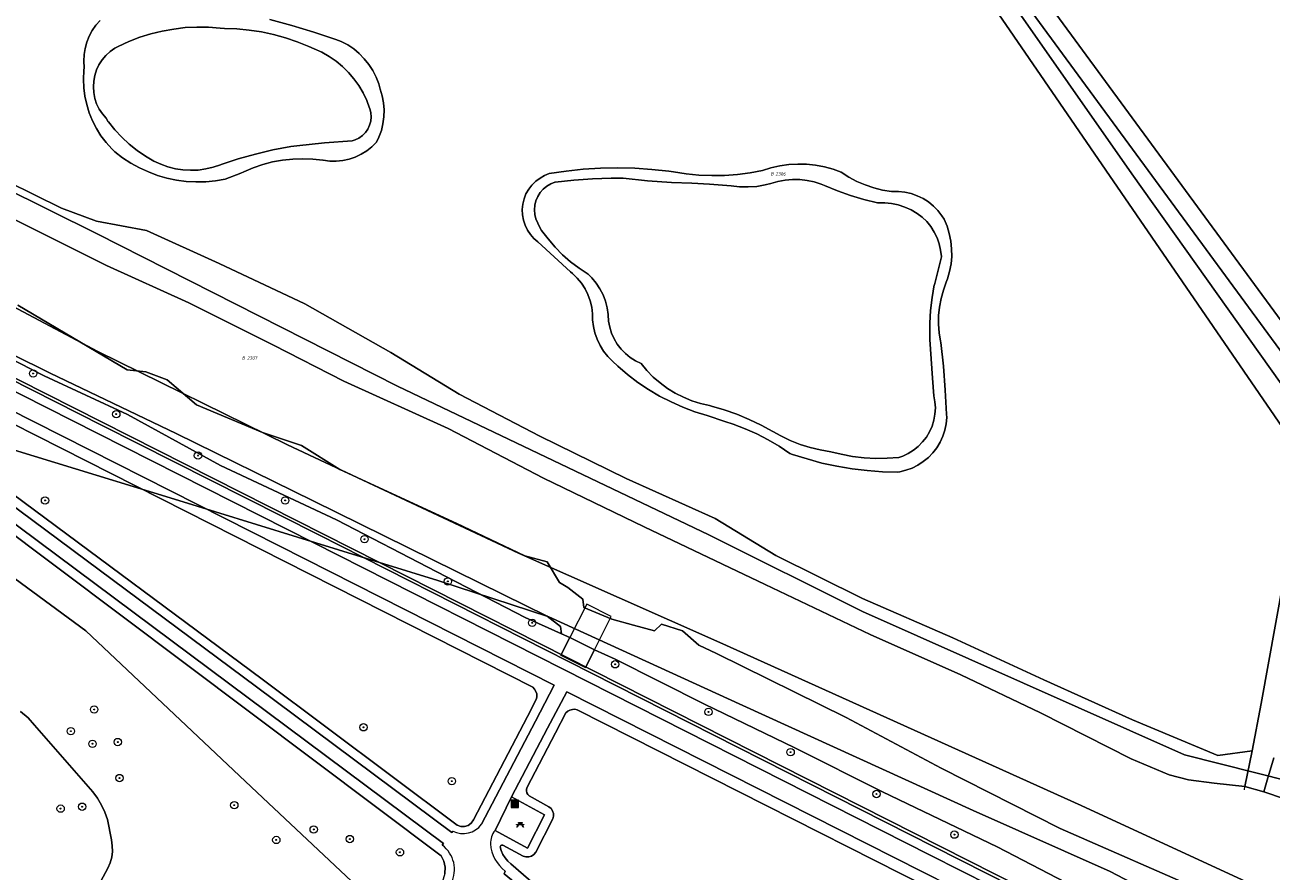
# Model space of a CAD drawing. Header units: metres. Extents: x 207466 to 209466, y 475780 to 477780.
# Tile 81 of 189: x 208631 to 208766, y 476292 to 476384. Entities that reach past the tile are written whole.
import ezdxf
from ezdxf.enums import TextEntityAlignment as Align

# ---------------------------------------------------------------- set-up
doc = ezdxf.new("R2010")
doc.units = ezdxf.units.M
doc.linetypes.add('IE-TERREINAFSCHEIDING-KUNSTMATIG', pattern=[0])
doc.layers.get('0').update_dxf_attribs({"color": 253, "linetype": 'CONTINUOUS'})
for name, color, linetype, lineweight, true_color in [('B-OG-WA-SLOOT_WATER-A', 7, 'CONTINUOUS', 0, 0x478c9a), ('B-RO-GR-BEPLANTING_CULTUUR_BOSPLANTSOEN-GV', 7, 'CONTINUOUS', 0, 0x6d8a47), ('B-RO-GR-BOOM-S', 7, 'CONTINUOUS', 0, 0x6d8a47), ('B-RO-GR-GRAS-GV', 7, 'CONTINUOUS', 0, 0x6d8a47), ('B-RO-OG-WATER_SLOOT-GV', 7, 'CONTINUOUS', 0, 0x478c9a)]:
    doc.layers.add(name, color=color, linetype=linetype, lineweight=lineweight, true_color=true_color)
for name, color, linetype, lineweight in [('B-RO-IE-MEUBILAIR_WEGMEUBILAIR-S', 253, 'CONTINUOUS', 0), ('B-RO-IE-TERREINAFSCHEIDING_KUNSTMATIG_HEKWERK-G', 253, 'IE-TERREINAFSCHEIDING-KUNSTMATIG', 0), ('B-RO-KW-KUNSTWERK_STEIGER-GV', 253, 'CONTINUOUS', 0), ('B-RO-VH-VERHARDING_BETON-GV', 253, 'CONTINUOUS', 0), ('B-RO-VH-VERHARDING_TEGEL-GV', 253, 'CONTINUOUS', 0), ('B-WE-KG-GRENS_PERCEEL-GV', 150, 'CONTINUOUS', 18), ('B-WE-KG-GRENS_PERCEEL-S', 150, 'CONTINUOUS', 25)]:
    doc.layers.add(name, color=color, linetype=linetype, lineweight=lineweight)
doc.styles.add('NLCS-ISO', font='NLCS-ISO.ttf')

# ---------------------------------------------------------------- blocks, each defined once
blk = doc.blocks.new('SIE-WEG_AFVALBAK-SO1')
at = {"linetype": 'Continuous'}
blk.add_hatch(color=0, dxfattribs=at).paths.add_polyline_path([(-1.5, -1.5), (1.5, -1.5), (1.5, 1.5), (-1.5, 1.5)])
at = {"color": 0, "linetype": 'ByBlock', "lineweight": -2, "flags": 128}
for points in [[(-2, -2), (2, -2), (2, 2), (-2, 2), (-2, -2)], [(-1.5, -1.5), (1.5, -1.5), (1.5, 1.5), (-1.5, 1.5), (-1.5, -1.5)]]:
    blk.add_lwpolyline(points, dxfattribs=at)
blk = doc.blocks.new('SIE-WEG_PICKNICKTAFEL-SO1')
at = {"color": 0, "linetype": 'ByBlock', "lineweight": -2, "extrusion": (0, 0, -1), "flags": 128}
blk.add_lwpolyline([(0.8892, -0.2), (1.6392, -1.4), (1.875, -1.4), (1.125, -0.2), (2, -0.2), (2, 0), (1, 0), (0.5, 0.8), (1, 0.8), (1, 1), (-1, 1), (-1, 0.8), (-0.5, 0.8), (-1, 0), (-2, 0), (-2, -0.2), (-1.125, -0.2), (-1.875, -1.4), (-1.6392, -1.4), (-0.8892, -0.2), (0.8892, -0.2)], dxfattribs=at)
at = {"color": 0, "linetype": 'ByBlock', "lineweight": -2, "flags": 128}
blk.add_lwpolyline([(-0.7642, 0), (0.7642, 0), (0.2642, 0.8), (-0.2642, 0.8), (-0.7642, 0)], dxfattribs=at)
blk = doc.blocks.new('SGR-BOOM_01-SO1')
at = {"linetype": 'Continuous'}
h = blk.add_hatch(color=0, dxfattribs=at)
edge = h.paths.add_edge_path()
edge.add_arc((0, 0), 0.25, 0, 360)
at = {"color": 0, "linetype": 'ByBlock', "lineweight": -2}
for radius in [2, 0.25]:
    blk.add_circle((0, 0), radius, dxfattribs=at)
blk = doc.blocks.new('SKG-PERCEELNUMMER-SO')
at = {"style": 'NLCS-ISO', "oblique": 10, "flags": 1}
blk.add_attdef('GEMEENTECODE', text='', height=1.8, dxfattribs=at).set_placement((0, 2.55), align=Align.MIDDLE_CENTER)
at = {"style": 'NLCS-ISO', "oblique": 10}
blk.add_attdef('SECTIE', text='', height=1.8, dxfattribs=at).set_placement((-0.5, 0), align=Align.MIDDLE_RIGHT)
blk.add_attdef('PERCEELNUMMER', text='', height=1.8, dxfattribs=at).set_placement((0.5, 0), align=Align.MIDDLE_LEFT)

msp = doc.modelspace()

# ---------------------------------------------------------------- linework, layer by layer
at = {"layer": 'B-OG-WA-SLOOT_WATER-A', "flags": 128}
for points in [[(208667.59, 476376.96), (208667.13, 476377.74), (208666.6, 476378.48), (208666.01, 476379.18), (208665.35, 476379.82), (208664.65, 476380.4), (208663.9, 476380.91), (208663.1, 476381.36), (208662.27, 476381.74), (208661.7, 476382), (208660.45, 476382.51), (208659.18, 476382.94), (208657.88, 476383.3), (208656.56, 476383.58), (208655.22, 476383.78), (208653.88, 476383.9), (208652.53, 476383.94), (208652.08, 476383.99), (208650.82, 476384.09), (208649.55, 476384.1), (208648.29, 476384.04), (208647.03, 476383.89), (208645.78, 476383.67), (208644.55, 476383.36), (208643.34, 476382.99), (208642.15, 476382.53), (208641, 476382), (208640.63, 476381.8), (208640.12, 476381.43), (208639.66, 476381.01), (208639.26, 476380.53), (208638.92, 476380), (208638.66, 476379.44), (208638.46, 476378.84), (208638.35, 476378.23), (208638.31, 476377.6), (208638.35, 476376.98), (208638.47, 476376.36), (208638.67, 476375.77), (208638.95, 476375.2), (208639.29, 476374.68), (208639.69, 476374.2), (208639.93, 476373.82), (208639.95, 476373.8), (208640.64, 476372.94), (208641.4, 476372.14), (208642.21, 476371.4), (208643.07, 476370.71), (208643.98, 476370.09), (208644.16, 476369.97), (208644.88, 476369.55), (208645.63, 476369.2), (208646.41, 476368.92), (208647.21, 476368.72), (208648.03, 476368.59), (208648.86, 476368.55), (208649.69, 476368.58), (208650.51, 476368.7), (208651.31, 476368.89), (208652.1, 476369.16), (208652.17, 476369.19), (208654.03, 476369.79), (208655.91, 476370.32), (208657.81, 476370.77), (208659.73, 476371.15), (208660.38, 476371.22), (208663.39, 476371.53), (208666.41, 476371.76), (208666.72, 476371.85), (208667.13, 476372.05), (208667.51, 476372.32), (208667.84, 476372.64), (208668.1, 476373.02), (208668.3, 476373.44), (208668.42, 476373.88), (208668.46, 476374.34), (208668.42, 476374.8), (208668.31, 476375.25), (208668.3, 476375.28), (208667.98, 476376.13), (208667.59, 476376.96)], [(208774.54, 476297.95), (208765.36, 476301.08), (208763.29, 476301.65), (208759.95, 476302.02), (208757.17, 476302.39), (208755.07, 476302.92), (208750.95, 476304.66), (208741.11, 476309.65), (208732.45, 476313.77), (208722.63, 476318.16), (208711.23, 476323.59), (208698.08, 476329.86), (208687.18, 476335.12), (208676.82, 476340.53), (208665.51, 476345.67), (208657.87, 476349.56), (208648.68, 476354.16), (208639.73, 476358.23), (208629.25, 476363.48), (208614.38, 476370.88), (208601.55, 476377.54), (208595.89, 476380.89)], [(208729.59, 476356.11), (208729.6, 476356.13), (208730.35, 476359.17), (208730.35, 476359.19), (208730.27, 476359.88), (208730.12, 476360.56), (208729.89, 476361.22), (208729.59, 476361.85), (208729.21, 476362.44), (208728.78, 476362.98), (208728.28, 476363.47), (208727.73, 476363.87), (208727.08, 476364.25), (208726.4, 476364.56), (208725.68, 476364.79), (208724.95, 476364.95), (208724.2, 476365.03), (208723.45, 476365.02), (208723.41, 476365.03), (208721.94, 476365.39), (208720.49, 476365.82), (208719.07, 476366.32), (208717.68, 476366.9), (208717.31, 476367.05), (208716.55, 476367.3), (208715.77, 476367.46), (208714.98, 476367.55), (208714.19, 476367.56), (208713.4, 476367.48), (208712.62, 476367.33), (208711.86, 476367.1), (208711.23, 476366.96), (208710.31, 476366.81), (208709.39, 476366.74), (208708.46, 476366.76), (208707.54, 476366.85), (208707.08, 476366.9), (208705.17, 476367.06), (208703.26, 476367.14), (208701.08, 476367.24), (208698.44, 476367.42), (208695.81, 476367.69), (208694.53, 476367.69), (208692.5, 476367.63), (208690.48, 476367.49), (208688.45, 476367.27), (208688.41, 476367.26), (208687.95, 476367.08), (208687.52, 476366.82), (208687.13, 476366.5), (208686.8, 476366.13), (208686.54, 476365.7), (208686.34, 476365.24), (208686.23, 476364.76), (208686.19, 476364.26), (208686.23, 476363.76), (208686.35, 476363.28), (208686.54, 476362.82), (208686.81, 476362.27), (208686.97, 476362.03), (208687.66, 476361.1), (208688.42, 476360.22), (208689.24, 476359.39), (208690.11, 476358.62), (208691.03, 476357.91), (208692, 476357.27), (208692.4, 476356.87), (208692.87, 476356.3), (208693.28, 476355.68), (208693.63, 476355.02), (208693.89, 476354.33), (208694.09, 476353.61), (208694.2, 476352.88), (208694.2, 476352.86), (208694.24, 476352.18), (208694.36, 476351.52), (208694.56, 476350.87), (208694.83, 476350.25), (208695.18, 476349.67), (208695.59, 476349.13), (208696.06, 476348.65), (208696.58, 476348.22), (208697.15, 476347.86), (208697.76, 476347.57), (208698.39, 476346.82), (208699.08, 476346.11), (208699.83, 476345.46), (208700.63, 476344.88), (208701.47, 476344.36), (208702.36, 476343.91), (208703.27, 476343.53), (208704.21, 476343.23), (208705.18, 476343), (208705.39, 476342.95), (208706.78, 476342.55), (208708.15, 476342.07), (208709.49, 476341.51), (208710.8, 476340.89), (208712.07, 476340.19), (208712.92, 476339.71), (208713.95, 476339.22), (208715.01, 476338.8), (208716.1, 476338.46), (208717.21, 476338.19), (208718.34, 476338), (208719.48, 476337.72), (208720.72, 476337.49), (208721.97, 476337.34), (208723.23, 476337.27), (208724.48, 476337.29), (208725.74, 476337.38), (208726.16, 476337.52), (208726.76, 476337.81), (208727.33, 476338.16), (208727.85, 476338.58), (208728.32, 476339.06), (208728.73, 476339.59), (208729.08, 476340.17), (208729.35, 476340.78), (208729.54, 476341.42), (208729.66, 476342.08), (208729.7, 476342.75), (208729.66, 476343.42), (208729.54, 476344.08), (208729.39, 476345.97), (208729.11, 476350.19), (208729.1, 476350.56), (208729.1, 476351.95), (208729.18, 476353.34), (208729.35, 476354.73), (208729.59, 476356.11)], [(208630.11, 476353.9), (208641.98, 476346.88), (208644.02, 476346.68), (208646.31, 476345.79), (208649.49, 476343.09), (208656.67, 476340.09), (208660.89, 476338.69), (208665.05, 476336.07), (208677.78, 476330.19), (208685.15, 476326.69), (208687.55, 476326.05), (208688.89, 476323.8), (208689.82, 476323.24), (208691.44, 476321.98), (208691.54, 476321.08), (208694.57, 476319.81), (208696.94, 476319.18), (208699.22, 476318.55), (208699.96, 476319.28), (208702.27, 476318.55), (208704.02, 476317.01), (208705.93, 476316.09), (208720.02, 476309.16), (208730.34, 476303.64), (208743.26, 476297.09), (208759.29, 476290.08)]]:
    msp.add_lwpolyline(points, dxfattribs=at)
at = {"layer": 'B-RO-GR-BEPLANTING_CULTUUR_BOSPLANTSOEN-GV', "flags": 128}
msp.add_lwpolyline([(208636.41, 476286.34), (208639.87, 476292.78), (208640.13, 476293.36), (208640.3, 476293.97), (208640.38, 476294.59), (208640.37, 476295.22), (208640.28, 476295.85), (208639.83, 476298.07), (208639.54, 476298.87), (208639.18, 476299.64), (208638.75, 476300.37), (208638.26, 476301.06), (208631.93, 476308.32), (208631.24, 476309.12), (208630.41, 476309.78)], dxfattribs=at)
at = {"layer": 'B-RO-GR-GRAS-GV', "flags": 128}
for points in [[(208790.9, 476319.97), (208732, 476400.28), (208669.39, 476406.06), (208676.25, 476453.06), (208674.27, 476453.35), (208667.39, 476406.24), (208567.39, 476415.47), (208562.67, 476414.97), (208556.1, 476414.97), (208502.52, 476455.13), (208491.62, 476470.19), (208490, 476469.01), (208501.07, 476453.71), (208555.43, 476412.97), (208561.68, 476412.97), (208559.02, 476407.59)], [(208559.02, 476407.59), (208559.78, 476407.19), (208561.58, 476406.27), (208562.57, 476405.75), (208566.44, 476413.55), (208730.92, 476398.38), (208789.76, 476318.15)], [(208669.39, 476406.06), (208732, 476400.28), (208790.9, 476319.97)], [(208789.76, 476318.15), (208730.92, 476398.38)], [(208626.02, 476368.79), (208634.86, 476364.44), (208638.66, 476363.02), (208644.09, 476362.01), (208651.98, 476358.44), (208661.26, 476354.04), (208670.61, 476348.76), (208678, 476344.26), (208686.77, 476339.69), (208696.16, 476335.09), (208705.82, 476330.76), (208712.38, 476326.74), (208721.8, 476322.08), (208731.6, 476317.79), (208741.46, 476313.25), (208751.09, 476308.88), (208760.37, 476305.03), (208764.07, 476305.53), (208765.08, 476310.66), (208769.83, 476337.06), (208734.9, 476387.99)], [(208737.2, 476387.95), (208751.01, 476368.15), (208770.69, 476340.48)], [(208664.7, 476330.6), (208652.12, 476336.5), (208642.01, 476342.03), (208632.96, 476346.22), (208623.55, 476351.04), (208614.27, 476355.53), (208604.84, 476359.98), (208595.71, 476364.62), (208586.09, 476369.53), (208576.34, 476374.36), (208576.25, 476374.4), (208575.74, 476373.33), (208572.95, 476374.65), (208573.46, 476375.71), (208568.03, 476378.27), (208558.24, 476382.89), (208551.45, 476386.41)], [(208639.26, 476340.86), (208608.85, 476356.26), (208576.66, 476372.54), (208552.11, 476385), (208551.04, 476385.55), (208550.82, 476385.08), (208550.77, 476384.57), (208551.66, 476384.11), (208576.21, 476371.65), (208608.39, 476355.37), (208638.8, 476339.97), (208662.25, 476328.11), (208691.93, 476313.05), (208729.13, 476294.21), (208748.9, 476284.2), (208763.09, 476276.98), (208770.24, 476273.34)], [(208552.11, 476385), (208576.66, 476372.54), (208608.85, 476356.26), (208639.26, 476340.86), (208662.7, 476329.01), (208692.38, 476313.94), (208729.59, 476295.1), (208749.35, 476285.09), (208768.18, 476275.51)], [(208650.52, 476367.31), (208649.45, 476367.29), (208648.39, 476367.35), (208647.34, 476367.49), (208646.3, 476367.71), (208645.27, 476368), (208644.28, 476368.38), (208643.31, 476368.82), (208642.38, 476369.34), (208641.49, 476369.92), (208640.65, 476370.57), (208640.31, 476370.87), (208639.69, 476371.56), (208639.13, 476372.31), (208638.64, 476373.1), (208638.22, 476373.93), (208637.87, 476374.79), (208637.6, 476375.68), (208637.4, 476376.59), (208637.29, 476377.52), (208637.25, 476378.45), (208637.29, 476379.38), (208637.33, 476379.71), (208637.28, 476380.41), (208637.3, 476381.11), (208637.41, 476381.79), (208637.6, 476382.47), (208637.86, 476383.11), (208638.19, 476383.73), (208638.59, 476384.3), (208639.06, 476384.82)], [(208657.47, 476384.93), (208659.87, 476384.28), (208662.26, 476383.56), (208664.62, 476382.76), (208665.22, 476382.54), (208665.92, 476382.17), (208666.57, 476381.72), (208667.17, 476381.22), (208667.72, 476380.66), (208668.21, 476380.04), (208668.64, 476379.37), (208669, 476378.67), (208669.28, 476377.93), (208669.45, 476377.35), (208669.67, 476376.63), (208669.8, 476375.88), (208669.86, 476375.12), (208669.84, 476374.36), (208669.74, 476373.61), (208669.57, 476372.87), (208669.31, 476372.16), (208669.05, 476371.6), (208668.55, 476371.1), (208667.99, 476370.67), (208667.39, 476370.3), (208666.74, 476369.99), (208666.07, 476369.77), (208665.38, 476369.62), (208664.68, 476369.55), (208663.97, 476369.56), (208663.27, 476369.65), (208663.23, 476369.65), (208662.14, 476369.77), (208661.04, 476369.81), (208659.95, 476369.77), (208658.85, 476369.65), (208657.77, 476369.46), (208656.71, 476369.18), (208655.67, 476368.83), (208654.66, 476368.4), (208654.31, 476368.23), (208652.62, 476367.59), (208651.57, 476367.41), (208650.52, 476367.31)], [(208693.31, 476349.54), (208692.99, 476350.2), (208692.75, 476350.89), (208692.59, 476351.6), (208692.5, 476352.33), (208692.49, 476352.98), (208692.41, 476353.69), (208692.24, 476354.39), (208691.99, 476355.06), (208691.68, 476355.7), (208691.29, 476356.29), (208690.84, 476356.85), (208690.33, 476357.35), (208690.11, 476357.53), (208686.57, 476360.77), (208686.13, 476361.14), (208685.75, 476361.58), (208685.42, 476362.06), (208685.17, 476362.59), (208684.99, 476363.14), (208684.89, 476363.71), (208684.87, 476364.29), (208684.92, 476364.87), (208685.06, 476365.44), (208685.27, 476365.98), (208685.56, 476366.49), (208685.91, 476366.95), (208686.32, 476367.36), (208686.79, 476367.71), (208687.29, 476367.99), (208687.79, 476368.19), (208689.63, 476368.47), (208691.48, 476368.66), (208693.34, 476368.78), (208695.21, 476368.81), (208697.07, 476368.77), (208698.93, 476368.64), (208700.78, 476368.44), (208701.27, 476368.37), (208702.65, 476368.16), (208704.04, 476368.03), (208705.43, 476367.97), (208706.83, 476368), (208708.23, 476368.1), (208709.61, 476368.29), (208710.93, 476368.54), (208711.86, 476368.83), (208712.81, 476369.04), (208713.78, 476369.18), (208714.76, 476369.23), (208715.73, 476369.21), (208716.7, 476369.1), (208717.66, 476368.92), (208718.61, 476368.66), (208719.46, 476368.34), (208720.3, 476367.81), (208721.17, 476367.35), (208722.08, 476366.96), (208723.01, 476366.65), (208723.97, 476366.41), (208724.95, 476366.25), (208725, 476366.25), (208725.7, 476366.25), (208726.4, 476366.17), (208727.08, 476366.02), (208727.74, 476365.79), (208728.36, 476365.48), (208728.95, 476365.11), (208729.49, 476364.67), (208729.98, 476364.17), (208730.41, 476363.62), (208730.65, 476363.24), (208730.97, 476362.47), (208731.21, 476361.68), (208731.38, 476360.86), (208731.47, 476360.04), (208731.48, 476359.21), (208731.4, 476358.38), (208731.25, 476357.56), (208731.02, 476356.76), (208730.89, 476356.4), (208730.57, 476355.53), (208730.32, 476354.63), (208730.15, 476353.71), (208730.06, 476352.78), (208730.05, 476351.85), (208730.11, 476350.92), (208730.26, 476349.99), (208730.28, 476349.87), (208730.57, 476347.28), (208730.78, 476344.69), (208730.92, 476342.09), (208730.93, 476341.73), (208730.87, 476341.03), (208730.73, 476340.34), (208730.51, 476339.67), (208730.22, 476339.03), (208729.86, 476338.43), (208729.43, 476337.87), (208728.94, 476337.36), (208728.39, 476336.92), (208727.8, 476336.54), (208727.17, 476336.22), (208726.51, 476335.99), (208725.83, 476335.82), (208725.63, 476335.79), (208723.97, 476335.83), (208722.31, 476335.95), (208720.66, 476336.14), (208719.02, 476336.42), (208717.39, 476336.77), (208715.79, 476337.21), (208714.2, 476337.71), (208713.92, 476337.82), (208712.76, 476338.59), (208711.56, 476339.3), (208710.33, 476339.93), (208709.05, 476340.5), (208707.75, 476340.99), (208706.86, 476341.28), (208704.92, 476341.92), (208703.59, 476342.34), (208702.28, 476342.83), (208701.01, 476343.4), (208699.76, 476344.04), (208698.56, 476344.76), (208697.4, 476345.53), (208696.29, 476346.38), (208695.22, 476347.29), (208694.65, 476347.82), (208694.14, 476348.34), (208693.69, 476348.92), (208693.31, 476349.54)], [(208594.17, 476358.97), (208632.16, 476339.72), (208686.03, 476312.42), (208686.21, 476312.21), (208686.35, 476311.97), (208686.43, 476311.71), (208686.45, 476311.43), (208686.41, 476311.16), (208685.42, 476309.25), (208679.56, 476298.02), (208679.33, 476297.68), (208679, 476297.43), (208678.61, 476297.3), (208678.2, 476297.32), (208677.81, 476297.47), (208656.62, 476313.29), (208629.53, 476333.44)], [(208632.16, 476339.72), (208594.17, 476358.97)], [(208623.55, 476351.04), (208632.96, 476346.22), (208642.01, 476342.03), (208652.12, 476336.5), (208664.7, 476330.6), (208675.59, 476324.97), (208685.19, 476320.01), (208689.12, 476318.24), (208689, 476319.01), (208687.55, 476320.14), (208682.79, 476322.49), (208662.17, 476332.68), (208647.31, 476339.98), (208633.61, 476346.53), (208617.09, 476354.71)], [(208680.45, 476297.56), (208686.29, 476308.75), (208688.32, 476312.64), (208661.35, 476326.33), (208637.9, 476338.19), (208611.2, 476351.71)], [(208629.53, 476333.44), (208656.62, 476313.29), (208677.81, 476297.47), (208678.2, 476297.32), (208678.61, 476297.3), (208679, 476297.43), (208679.33, 476297.68), (208679.56, 476298.02), (208685.42, 476309.25), (208686.41, 476311.16), (208686.45, 476311.43), (208686.43, 476311.71), (208686.35, 476311.97), (208686.21, 476312.21), (208686.03, 476312.42), (208632.16, 476339.72)], [(208768.18, 476275.51), (208749.35, 476285.09), (208729.59, 476295.1), (208692.38, 476313.94), (208662.7, 476329.01), (208639.26, 476340.86)], [(208628.93, 476332.64), (208656.02, 476312.49), (208677.22, 476296.67), (208677.33, 476296.82)], [(208676.46, 476292.22), (208676.49, 476292.88), (208676.35, 476293.53), (208676.05, 476294.12), (208627.44, 476330.64)], [(208627.44, 476330.64), (208676.05, 476294.12), (208676.35, 476293.53), (208676.49, 476292.88), (208676.46, 476292.22), (208676.27, 476291.59), (208675.19, 476288.89), (208674.61, 476287.04), (208674.15, 476285.16), (208673.8, 476283.26), (208673.57, 476281.34), (208673.46, 476279.41), (208672.23, 476246.4), (208672.92, 476246.37), (208673.75, 476266.78), (208674.46, 476279.38), (208674.46, 476279.41), (208674.46, 476279.43)], [(208676.18, 476295.28), (208676.33, 476295.47), (208655.12, 476311.29), (208628.04, 476331.44)], [(208774.52, 476275.88), (208763.96, 476281.49), (208757.17, 476285.21), (208746.66, 476289.78), (208736.41, 476295.1), (208723.98, 476301.07), (208714.44, 476305.86), (208704.65, 476310.61), (208694.95, 476315.49), (208692.72, 476316.49), (208691.74, 476314.58), (208689.06, 476315.92), (208690.04, 476317.83), (208689.12, 476318.24), (208685.19, 476320.01), (208675.59, 476324.97), (208664.7, 476330.6)], [(208689.69, 476311.94), (208687.61, 476307.99), (208683.71, 476300.54), (208687.27, 476298.59), (208685.43, 476294.96), (208681.91, 476296.89)], [(208800.62, 476255.72), (208796.44, 476257.84), (208769.33, 476271.56), (208752.91, 476279.92), (208748, 476282.42), (208728.23, 476292.42), (208689.69, 476311.94)], [(208691.58, 476286.35), (208683.63, 476293.26), (208683.3, 476293.56), (208683.01, 476293.9), (208682.77, 476294.28), (208682.59, 476294.69), (208682.47, 476295.12), (208682.5, 476295.18), (208682.54, 476295.24), (208682.6, 476295.28), (208682.67, 476295.29), (208682.74, 476295.29), (208684.95, 476294.09), (208685.26, 476294), (208685.57, 476294), (208685.87, 476294.09), (208686.13, 476294.27), (208686.33, 476294.51), (208688.17, 476298.13), (208688.25, 476298.42), (208688.24, 476298.72), (208688.15, 476299.01), (208687.99, 476299.27), (208687.76, 476299.46), (208685.6, 476300.65), (208685.46, 476300.8), (208685.37, 476300.98), (208685.33, 476301.17), (208685.33, 476301.38), (208685.38, 476301.57), (208688.48, 476307.49), (208689.61, 476309.64), (208689.81, 476309.82), (208690.04, 476309.95), (208690.3, 476310.03), (208690.57, 476310.04), (208690.83, 476309.98), (208746.56, 476281.75)], [(208746.56, 476281.75), (208690.83, 476309.98), (208690.57, 476310.04), (208690.3, 476310.03), (208690.04, 476309.95), (208689.81, 476309.82), (208689.61, 476309.64), (208688.48, 476307.49), (208685.38, 476301.57), (208685.33, 476301.38), (208685.33, 476301.17), (208685.37, 476300.98), (208685.46, 476300.8), (208685.6, 476300.65), (208687.76, 476299.46), (208687.99, 476299.27), (208688.15, 476299.01), (208688.24, 476298.72), (208688.25, 476298.42), (208688.17, 476298.13), (208686.33, 476294.51), (208686.13, 476294.27), (208685.87, 476294.09), (208685.57, 476294), (208685.26, 476294), (208684.95, 476294.09), (208682.74, 476295.29), (208682.67, 476295.29), (208682.6, 476295.28), (208682.54, 476295.24), (208682.5, 476295.18), (208682.47, 476295.12), (208682.59, 476294.69), (208682.77, 476294.28), (208683.01, 476293.9), (208683.3, 476293.56), (208683.63, 476293.26), (208691.58, 476286.35)], [(208630.41, 476309.78), (208631.24, 476309.12), (208631.93, 476308.32), (208638.26, 476301.06), (208638.75, 476300.37), (208639.18, 476299.64), (208639.54, 476298.87), (208639.83, 476298.07), (208640.28, 476295.85), (208640.37, 476295.22), (208640.38, 476294.59), (208640.3, 476293.97), (208640.13, 476293.36), (208639.87, 476292.78), (208636.41, 476286.34)], [(208766.44, 476304.75), (208765.73, 476302.35), (208765.36, 476301.08), (208774.54, 476297.95)], [(208683.01, 476292.47), (208682.89, 476292.17), (208690.95, 476285.58), (208706.98, 476272.33), (208725.98, 476256.86), (208729.03, 476254.73), (208731.01, 476253.63), (208734.57, 476252.21), (208739.04, 476250.88), (208753.17, 476246.82), (208770.56, 476241.81), (208794.81, 476235.01), (208796.52, 476238.98), (208801.1, 476249.46), (208802.37, 476252.35)]]:
    msp.add_lwpolyline(points, dxfattribs=at)
at = {"layer": 'B-RO-GR-GRAS-GV'}
for centre, radius, start, end in [((208678.46, 476298.97), 2.43, 242.2038, 324.4883), ((208683.69, 476295.47), 2.28, 141.4837, 181.3666), ((208674.2, 476292.63), 3.31, 333.4253, 53.2086), ((208685.63, 476295.8), 4.24, 185.1201, 231.7245)]:
    msp.add_arc(centre, radius, start, end, dxfattribs=at)
at = {"layer": 'B-RO-IE-TERREINAFSCHEIDING_KUNSTMATIG_HEKWERK-G', "flags": 128}
msp.add_lwpolyline([(208763.26, 476301.28), (208763.29, 476301.65), (208764.07, 476305.53), (208765.08, 476310.66), (208769.83, 476337.06), (208734.9, 476387.99), (208614.98, 476394.24), (208601.9, 476385.77), (208597.48, 476382.99), (208595.89, 476380.89), (208595.44, 476380.18)], dxfattribs=at)
at = {"layer": 'B-RO-KW-KUNSTWERK_STEIGER-GV', "flags": 128}
msp.add_lwpolyline([(208690.04, 476317.83), (208692.72, 476316.49), (208694.51, 476320.12), (208691.86, 476321.45), (208690.04, 476317.83)], dxfattribs=at)
at = {"layer": 'B-RO-OG-WATER_SLOOT-GV', "flags": 128}
for points in [[(208770.69, 476340.48), (208751.01, 476368.15), (208737.2, 476387.95), (208736.74, 476388.27), (208736.02, 476388.68), (208735.28, 476389.01), (208734.5, 476389.27), (208733.7, 476389.45), (208732.89, 476389.55), (208699.51, 476391.27), (208651.54, 476393.49), (208617.64, 476395.23), (208616.89, 476395.29), (208615.97, 476395.28), (208615.07, 476395.19), (208614.17, 476395.03), (208613.3, 476394.78), (208612.44, 476394.47), (208611.62, 476394.07), (208596.05, 476384.46)], [(208596.05, 476384.46), (208594.38, 476381.78), (208595.89, 476380.89), (208597.48, 476382.99), (208601.9, 476385.77), (208614.98, 476394.24), (208734.9, 476387.99), (208769.83, 476337.06), (208765.08, 476310.66), (208764.07, 476305.53), (208763.29, 476301.65), (208765.36, 476301.08), (208765.73, 476302.35), (208766.44, 476304.75)], [(208639.06, 476384.82), (208638.59, 476384.3), (208638.19, 476383.73), (208637.86, 476383.11), (208637.6, 476382.47), (208637.41, 476381.79), (208637.3, 476381.11), (208637.28, 476380.41), (208637.33, 476379.71), (208637.29, 476379.38), (208637.25, 476378.45), (208637.29, 476377.52), (208637.4, 476376.59), (208637.6, 476375.68), (208637.87, 476374.79), (208638.22, 476373.93), (208638.64, 476373.1), (208639.13, 476372.31), (208639.69, 476371.56), (208640.31, 476370.87), (208640.65, 476370.57), (208641.49, 476369.92), (208642.38, 476369.34), (208643.31, 476368.82), (208644.28, 476368.38), (208645.27, 476368), (208646.3, 476367.71), (208647.34, 476367.49), (208648.39, 476367.35), (208649.45, 476367.29), (208650.52, 476367.31)], [(208650.52, 476367.31), (208651.57, 476367.41), (208652.62, 476367.59), (208654.31, 476368.23), (208654.66, 476368.4), (208655.67, 476368.83), (208656.71, 476369.18), (208657.77, 476369.46), (208658.85, 476369.65), (208659.95, 476369.77), (208661.04, 476369.81), (208662.14, 476369.77), (208663.23, 476369.65), (208663.27, 476369.65), (208663.97, 476369.56), (208664.68, 476369.55), (208665.38, 476369.62), (208666.07, 476369.77), (208666.74, 476369.99), (208667.39, 476370.3), (208667.99, 476370.67), (208668.55, 476371.1), (208669.05, 476371.6), (208669.31, 476372.16), (208669.57, 476372.87), (208669.74, 476373.61), (208669.84, 476374.36), (208669.86, 476375.12), (208669.8, 476375.88), (208669.67, 476376.63), (208669.45, 476377.35), (208669.28, 476377.93), (208669, 476378.67), (208668.64, 476379.37), (208668.21, 476380.04), (208667.72, 476380.66), (208667.17, 476381.22), (208666.57, 476381.72), (208665.92, 476382.17), (208665.22, 476382.54), (208664.62, 476382.76), (208662.26, 476383.56), (208659.87, 476384.28), (208657.47, 476384.93)], [(208668.46, 476374.34), (208668.42, 476373.88), (208668.3, 476373.44), (208668.1, 476373.02), (208667.84, 476372.64), (208667.51, 476372.32), (208667.13, 476372.05), (208666.72, 476371.85), (208666.41, 476371.76), (208663.39, 476371.53), (208660.38, 476371.22), (208659.73, 476371.15), (208657.81, 476370.77), (208655.91, 476370.32), (208654.03, 476369.79), (208652.17, 476369.19), (208652.1, 476369.16), (208651.31, 476368.89), (208650.51, 476368.7), (208649.69, 476368.58), (208648.86, 476368.55), (208648.03, 476368.59), (208647.21, 476368.72), (208646.41, 476368.92), (208645.63, 476369.2), (208644.88, 476369.55), (208644.16, 476369.97), (208643.98, 476370.09), (208643.07, 476370.71), (208642.21, 476371.4), (208641.4, 476372.14), (208640.64, 476372.94), (208639.95, 476373.8), (208639.93, 476373.82), (208639.69, 476374.2), (208639.29, 476374.68), (208638.95, 476375.2), (208638.67, 476375.77), (208638.47, 476376.36), (208638.35, 476376.98), (208638.31, 476377.6), (208638.35, 476378.23), (208638.46, 476378.84), (208638.66, 476379.44), (208638.92, 476380), (208639.26, 476380.53), (208639.66, 476381.01), (208640.12, 476381.43), (208640.63, 476381.8), (208641, 476382), (208642.15, 476382.53), (208643.34, 476382.99), (208644.55, 476383.36), (208645.78, 476383.67), (208647.03, 476383.89), (208648.29, 476384.04), (208649.55, 476384.1), (208650.82, 476384.09), (208652.08, 476383.99), (208652.53, 476383.94), (208653.88, 476383.9), (208655.22, 476383.78), (208656.56, 476383.58), (208657.88, 476383.3), (208659.18, 476382.94), (208660.45, 476382.51), (208661.7, 476382), (208662.27, 476381.74), (208663.1, 476381.36), (208663.9, 476380.91), (208664.65, 476380.4), (208665.35, 476379.82), (208666.01, 476379.18), (208666.6, 476378.48), (208667.13, 476377.74), (208667.59, 476376.96), (208667.98, 476376.13), (208668.3, 476375.28), (208668.31, 476375.25), (208668.42, 476374.8), (208668.46, 476374.34)], [(208629.25, 476363.48), (208639.73, 476358.23), (208648.68, 476354.16), (208657.87, 476349.56), (208665.51, 476345.67), (208676.82, 476340.53), (208687.18, 476335.12), (208698.08, 476329.86), (208711.23, 476323.59), (208722.63, 476318.16), (208732.45, 476313.77), (208741.11, 476309.65), (208750.95, 476304.66), (208755.07, 476302.92), (208757.17, 476302.39), (208759.95, 476302.02), (208763.29, 476301.65), (208764.07, 476305.53), (208760.37, 476305.03), (208751.09, 476308.88), (208741.46, 476313.25), (208731.6, 476317.79), (208721.8, 476322.08), (208712.38, 476326.74), (208705.82, 476330.76), (208696.16, 476335.09), (208686.77, 476339.69), (208678, 476344.26), (208670.61, 476348.76), (208661.26, 476354.04), (208651.98, 476358.44), (208644.09, 476362.01), (208638.66, 476363.02), (208634.86, 476364.44), (208626.02, 476368.79)], [(208693.31, 476349.54), (208693.69, 476348.92), (208694.14, 476348.34), (208694.65, 476347.82), (208695.22, 476347.29), (208696.29, 476346.38), (208697.4, 476345.53), (208698.56, 476344.76), (208699.76, 476344.04), (208701.01, 476343.4), (208702.28, 476342.83), (208703.59, 476342.34), (208704.92, 476341.92), (208706.86, 476341.28), (208707.75, 476340.99), (208709.05, 476340.5), (208710.33, 476339.93), (208711.56, 476339.3), (208712.76, 476338.59), (208713.92, 476337.82), (208714.2, 476337.71), (208715.79, 476337.21), (208717.39, 476336.77), (208719.02, 476336.42), (208720.66, 476336.14), (208722.31, 476335.95), (208723.97, 476335.83), (208725.63, 476335.79), (208725.83, 476335.82), (208726.51, 476335.99), (208727.17, 476336.22), (208727.8, 476336.54), (208728.39, 476336.92), (208728.94, 476337.36), (208729.43, 476337.87), (208729.86, 476338.43), (208730.22, 476339.03), (208730.51, 476339.67), (208730.73, 476340.34), (208730.87, 476341.03), (208730.93, 476341.73), (208730.92, 476342.09), (208730.78, 476344.69), (208730.57, 476347.28), (208730.28, 476349.87), (208730.26, 476349.99), (208730.11, 476350.92), (208730.05, 476351.85), (208730.06, 476352.78), (208730.15, 476353.71), (208730.32, 476354.63), (208730.57, 476355.53), (208730.89, 476356.4), (208731.02, 476356.76), (208731.25, 476357.56), (208731.4, 476358.38), (208731.48, 476359.21), (208731.47, 476360.04), (208731.38, 476360.86), (208731.21, 476361.68), (208730.97, 476362.47), (208730.65, 476363.24), (208730.41, 476363.62), (208729.98, 476364.17), (208729.49, 476364.67), (208728.95, 476365.11), (208728.36, 476365.48), (208727.74, 476365.79), (208727.08, 476366.02), (208726.4, 476366.17), (208725.7, 476366.25), (208725, 476366.25), (208724.95, 476366.25), (208723.97, 476366.41), (208723.01, 476366.65), (208722.08, 476366.96), (208721.17, 476367.35), (208720.3, 476367.81), (208719.46, 476368.34), (208718.61, 476368.66), (208717.66, 476368.92), (208716.7, 476369.1), (208715.73, 476369.21), (208714.76, 476369.23), (208713.78, 476369.18), (208712.81, 476369.04), (208711.86, 476368.83), (208710.93, 476368.54), (208709.61, 476368.29), (208708.23, 476368.1), (208706.83, 476368), (208705.43, 476367.97), (208704.04, 476368.03), (208702.65, 476368.16), (208701.27, 476368.37), (208700.78, 476368.44), (208698.93, 476368.64), (208697.07, 476368.77), (208695.21, 476368.81), (208693.34, 476368.78), (208691.48, 476368.66), (208689.63, 476368.47), (208687.79, 476368.19), (208687.29, 476367.99), (208686.79, 476367.71), (208686.32, 476367.36), (208685.91, 476366.95), (208685.56, 476366.49), (208685.27, 476365.98), (208685.06, 476365.44), (208684.92, 476364.87), (208684.87, 476364.29), (208684.89, 476363.71), (208684.99, 476363.14), (208685.17, 476362.59), (208685.42, 476362.06), (208685.75, 476361.58), (208686.13, 476361.14), (208686.57, 476360.77), (208690.11, 476357.53), (208690.33, 476357.35), (208690.84, 476356.85), (208691.29, 476356.29), (208691.68, 476355.7), (208691.99, 476355.06), (208692.24, 476354.39), (208692.41, 476353.69), (208692.49, 476352.98), (208692.5, 476352.33), (208692.59, 476351.6), (208692.75, 476350.89), (208692.99, 476350.2), (208693.31, 476349.54)], [(208729.35, 476354.73), (208729.18, 476353.34), (208729.1, 476351.95), (208729.1, 476350.56), (208729.11, 476350.19), (208729.39, 476345.97), (208729.54, 476344.08), (208729.66, 476343.42), (208729.7, 476342.75), (208729.66, 476342.08), (208729.54, 476341.42), (208729.35, 476340.78), (208729.08, 476340.17), (208728.73, 476339.59), (208728.32, 476339.06), (208727.85, 476338.58), (208727.33, 476338.16), (208726.76, 476337.81), (208726.16, 476337.52), (208725.74, 476337.38), (208724.48, 476337.29), (208723.23, 476337.27), (208721.97, 476337.34), (208720.72, 476337.49), (208719.48, 476337.72), (208718.34, 476338), (208717.21, 476338.19), (208716.1, 476338.46), (208715.01, 476338.8), (208713.95, 476339.22), (208712.92, 476339.71), (208712.07, 476340.19), (208710.8, 476340.89), (208709.49, 476341.51), (208708.15, 476342.07), (208706.78, 476342.55), (208705.39, 476342.95), (208705.18, 476343), (208704.21, 476343.23), (208703.27, 476343.53), (208702.36, 476343.91), (208701.47, 476344.36), (208700.63, 476344.88), (208699.83, 476345.46), (208699.08, 476346.11), (208698.39, 476346.82), (208697.76, 476347.57), (208697.15, 476347.86), (208696.58, 476348.22), (208696.06, 476348.65), (208695.59, 476349.13), (208695.18, 476349.67), (208694.83, 476350.25), (208694.56, 476350.87), (208694.36, 476351.52), (208694.24, 476352.18), (208694.2, 476352.86), (208694.2, 476352.88), (208694.09, 476353.61), (208693.89, 476354.33), (208693.63, 476355.02), (208693.28, 476355.68), (208692.87, 476356.3), (208692.4, 476356.87), (208692, 476357.27), (208691.03, 476357.91), (208690.11, 476358.62), (208689.24, 476359.39), (208688.42, 476360.22), (208687.66, 476361.1), (208686.97, 476362.03), (208686.81, 476362.27), (208686.54, 476362.82), (208686.35, 476363.28), (208686.23, 476363.76), (208686.19, 476364.26), (208686.23, 476364.76), (208686.34, 476365.24), (208686.54, 476365.7), (208686.8, 476366.13), (208687.13, 476366.5), (208687.52, 476366.82), (208687.95, 476367.08), (208688.41, 476367.26), (208688.45, 476367.27), (208690.48, 476367.49), (208692.5, 476367.63), (208694.53, 476367.69), (208695.81, 476367.69), (208698.44, 476367.42), (208701.08, 476367.24), (208703.26, 476367.14), (208705.17, 476367.06), (208707.08, 476366.9), (208707.54, 476366.85), (208708.46, 476366.76), (208709.39, 476366.74), (208710.31, 476366.81), (208711.23, 476366.96), (208711.86, 476367.1), (208712.62, 476367.33), (208713.4, 476367.48), (208714.19, 476367.56), (208714.98, 476367.55), (208715.77, 476367.46), (208716.55, 476367.3), (208717.31, 476367.05), (208717.68, 476366.9), (208719.07, 476366.32), (208720.49, 476365.82), (208721.94, 476365.39), (208723.41, 476365.03), (208723.45, 476365.02), (208724.2, 476365.03), (208724.95, 476364.95), (208725.68, 476364.79), (208726.4, 476364.56), (208727.08, 476364.25), (208727.73, 476363.87), (208728.28, 476363.47), (208728.78, 476362.98), (208729.21, 476362.44), (208729.59, 476361.85), (208729.89, 476361.22), (208730.12, 476360.56), (208730.27, 476359.88), (208730.35, 476359.19), (208730.35, 476359.17), (208729.6, 476356.13), (208729.59, 476356.11), (208729.35, 476354.73)], [(208617.09, 476354.71), (208633.61, 476346.53), (208647.31, 476339.98), (208662.17, 476332.68), (208682.79, 476322.49), (208687.55, 476320.14), (208689, 476319.01), (208689.12, 476318.24), (208690.04, 476317.83), (208692.72, 476316.49), (208694.95, 476315.49), (208704.65, 476310.61), (208714.44, 476305.86), (208723.98, 476301.07), (208736.41, 476295.1), (208746.66, 476289.78), (208757.17, 476285.21), (208763.96, 476281.49), (208774.52, 476275.88)], [(208759.29, 476290.08), (208743.26, 476297.09), (208730.34, 476303.64), (208720.02, 476309.16), (208705.93, 476316.09), (208704.02, 476317.01), (208702.27, 476318.55), (208699.96, 476319.28), (208699.22, 476318.55), (208696.94, 476319.18), (208694.57, 476319.81), (208691.54, 476321.08), (208691.44, 476321.98), (208689.82, 476323.24), (208688.89, 476323.8), (208687.55, 476326.05), (208685.15, 476326.69), (208677.78, 476330.19), (208665.05, 476336.07), (208660.89, 476338.69), (208656.67, 476340.09), (208649.49, 476343.09), (208646.31, 476345.79), (208644.02, 476346.68), (208641.98, 476346.88), (208630.11, 476353.9)]]:
    msp.add_lwpolyline(points, dxfattribs=at)
at = {"layer": 'B-RO-VH-VERHARDING_BETON-GV', "flags": 128}
for points in [[(208807.92, 476254.34), (208797.33, 476259.63), (208793.8, 476261.41), (208792.65, 476262), (208770.24, 476273.34), (208763.09, 476276.98), (208748.9, 476284.2), (208729.13, 476294.21), (208691.93, 476313.05), (208662.25, 476328.11), (208638.8, 476339.97), (208608.39, 476355.37), (208576.21, 476371.65), (208551.66, 476384.11), (208550.77, 476384.57), (208548.65, 476385.64), (208539.29, 476390.4), (208536.21, 476391.9)], [(208620.02, 476338.03), (208615.09, 476340.05), (208610.16, 476341.56), (208603.75, 476343.38), (208575.72, 476351.51), (208551.76, 476358.47), (208550.15, 476359.04), (208549.32, 476360.31), (208549.2, 476361.37), (208549.73, 476362.59), (208554.35, 476371.12), (208558.34, 476378.48), (208575.31, 476369.86), (208600.93, 476356.9), (208607.49, 476353.59), (208611.2, 476351.71), (208637.9, 476338.19)], [(208637.9, 476338.19), (208661.35, 476326.33), (208688.32, 476312.64), (208686.29, 476308.75), (208680.45, 476297.56)], [(208677.33, 476296.82), (208677.22, 476296.67), (208656.02, 476312.49), (208628.93, 476332.64)], [(208628.04, 476331.44), (208655.12, 476311.29), (208676.33, 476295.47), (208676.18, 476295.28)], [(208681.91, 476296.89), (208683.71, 476300.54), (208687.61, 476307.99), (208689.69, 476311.94), (208728.23, 476292.42), (208748, 476282.42), (208752.91, 476279.92), (208769.33, 476271.56), (208796.44, 476257.84), (208800.62, 476255.72)], [(208682.32, 476290.7), (208684.26, 476289.18), (208690.7, 476283.91), (208706.02, 476271.18), (208725.07, 476255.66), (208728.23, 476253.46), (208730.36, 476252.27), (208734.08, 476250.79), (208738.61, 476249.44), (208752.68, 476245.4), (208753.17, 476246.82), (208739.04, 476250.88), (208734.57, 476252.21), (208731.01, 476253.63), (208729.03, 476254.73), (208725.98, 476256.86), (208706.98, 476272.33), (208690.95, 476285.58), (208682.89, 476292.17), (208683.01, 476292.47)]]:
    msp.add_lwpolyline(points, dxfattribs=at)
at = {"layer": 'B-RO-VH-VERHARDING_BETON-GV'}
for centre, radius, start, end in [((208678.46, 476298.97), 2.43, 242.2038, 324.4883), ((208683.69, 476295.47), 2.28, 141.4837, 181.3666), ((208674.2, 476292.63), 3.31, 333.4253, 53.2086), ((208685.63, 476295.8), 4.24, 185.1201, 231.7245)]:
    msp.add_arc(centre, radius, start, end, dxfattribs=at)
at = {"layer": 'B-RO-VH-VERHARDING_TEGEL-GV', "flags": 128}
for points in [[(208692.72, 476316.49), (208690.04, 476317.83), (208689.06, 476315.92), (208691.74, 476314.58), (208692.72, 476316.49)], [(208687.27, 476298.59), (208683.71, 476300.54), (208681.91, 476296.89), (208685.43, 476294.96), (208687.27, 476298.59)]]:
    msp.add_lwpolyline(points, dxfattribs=at)
at = {"layer": 'B-WE-KG-GRENS_PERCEEL-GV'}
for points in [[(208772.07, 476301.21), (208756.73, 476305.1), (208721.8, 476320.65), (208705.12, 476328.98), (208671.33, 476345.1), (208638.72, 476361.64), (208597.21, 476382.26), (208583.68, 476392.54), (208564.32, 476400.86), (208560.44, 476404.06), (208558.54, 476404.97), (208554.78, 476405.54), (208553.49, 476406.41), (208518.97, 476408.43), (208452.14, 476412.61)], [(208327.62, 476411.29), (208527.45, 476395.47), (208528.81, 476395.35), (208530.19, 476395.16), (208531.56, 476394.89), (208532.92, 476394.55), (208534.25, 476394.13), (208535.56, 476393.63), (208536.8, 476393.08), (208536.86, 476393.05), (208669.37, 476325.97), (208675.71, 476324.01), (208687.75, 476320.08), (208708.79, 476310.46), (208733.8, 476299.05), (208748.66, 476292.43), (208758.69, 476287.17), (208777.38, 476276.77)], [(208462.06, 476407.33), (208476.25, 476405.56), (208492.7, 476403.52), (208501.21, 476402.32), (208517.41, 476399.41), (208540.18, 476393.45), (208554.39, 476388.69), (208565.02, 476384.7), (208589.62, 476374.23), (208600.63, 476369.14), (208638.78, 476348.88), (208659.39, 476338.75), (208684.47, 476326.98), (208706.3, 476317.27), (208745.52, 476299.59), (208768.63, 476288.9)], [(208768.63, 476288.9), (208745.52, 476299.59), (208706.3, 476317.27), (208684.47, 476326.98), (208659.39, 476338.75), (208638.78, 476348.88), (208600.63, 476369.14), (208589.62, 476374.23), (208565.02, 476384.7), (208554.39, 476388.69), (208540.18, 476393.45), (208517.41, 476399.41), (208501.21, 476402.32), (208492.7, 476403.52), (208476.25, 476405.56), (208462.06, 476407.33)], [(208826.05, 476389.89), (208765.37, 476393.89), (208700.45, 476397.8), (208553.49, 476406.41), (208554.78, 476405.54), (208558.54, 476404.97), (208560.44, 476404.06), (208564.32, 476400.86), (208583.68, 476392.54), (208597.21, 476382.26), (208638.72, 476361.64), (208671.33, 476345.1), (208705.12, 476328.98), (208721.8, 476320.65), (208756.73, 476305.1), (208772.07, 476301.21)], [(208473.92, 476386.96), (208493.02, 476381.79), (208511.07, 476377.12), (208533.02, 476370.66), (208542.31, 476367.47), (208558.89, 476361.46), (208571.05, 476356.13), (208592.62, 476345.1), (208598.43, 476342.22), (208598.99, 476342.18), (208604.96, 476341.75), (208621.11, 476340.82), (208647.11, 476332.85), (208669.37, 476325.97), (208536.86, 476393.05)], [(208811.68, 476253.92), (208669.37, 476325.97), (208647.11, 476332.85), (208621.11, 476340.82)], [(208771.95, 476252.26), (208743.76, 476255.75), (208727.32, 476257.86), (208721.24, 476258.97), (208717.23, 476259.84), (208714.09, 476260.7), (208711.38, 476261.38), (208706.11, 476263.45), (208700.03, 476266.06), (208695.76, 476267.88), (208687.64, 476272.94), (208683.23, 476276.05), (208675.39, 476282.89), (208656.08, 476301), (208637.51, 476318.56), (208627.86, 476325.6)], [(208627.86, 476325.6), (208637.51, 476318.56), (208656.08, 476301), (208675.39, 476282.89), (208683.23, 476276.05), (208687.64, 476272.94), (208695.76, 476267.88), (208700.03, 476266.06), (208706.11, 476263.45), (208711.38, 476261.38), (208714.09, 476260.7), (208717.23, 476259.84), (208721.24, 476258.97), (208727.32, 476257.86), (208743.76, 476255.75), (208771.95, 476252.26)], [(208777.38, 476276.77), (208758.69, 476287.17), (208748.66, 476292.43), (208733.8, 476299.05), (208708.79, 476310.46), (208687.75, 476320.08), (208675.71, 476324.01), (208669.37, 476325.97), (208811.68, 476253.92)]]:
    msp.add_lwpolyline(points, dxfattribs=at)

# ---------------------------------------------------------------- block references
at = {"layer": 'B-RO-GR-BOOM-S', "xscale": 0.2, "yscale": 0.2, "zscale": 0.2}
for p in [(208631.77, 476346.49), (208640.8, 476342.08), (208649.67, 476337.58), (208633.07, 476332.71), (208659.13, 476332.71), (208667.75, 476328.5), (208676.79, 476323.92), (208685.95, 476319.42), (208694.95, 476314.92), (208638.41, 476310.01), (208705.08, 476309.75), (208635.87, 476307.66), (208667.63, 476308.08), (208638.22, 476306.29), (208640.96, 476306.48), (208713.99, 476305.38), (208641.15, 476302.57), (208677.21, 476302.23), (208723.32, 476300.84), (208634.76, 476299.25), (208637.1, 476299.46), (208653.61, 476299.63), (208662.23, 476296.99), (208731.77, 476296.43), (208658.17, 476295.85), (208666.15, 476295.95), (208671.59, 476294.51)]:
    msp.add_blockref('SGR-BOOM_01-SO1', p, dxfattribs=at)
at = {"layer": 'B-RO-IE-MEUBILAIR_WEGMEUBILAIR-S', "xscale": 0.2, "yscale": 0.2, "zscale": 0.2}
for name, p in [('SIE-WEG_AFVALBAK-SO1', (208684.06, 476299.77)), ('SIE-WEG_PICKNICKTAFEL-SO1', (208684.64, 476297.53))]:
    msp.add_blockref(name, p, dxfattribs=at)
at = {"layer": 'B-WE-KG-GRENS_PERCEEL-S', "xscale": 0.2, "yscale": 0.2, "zscale": 0.2}
for p, values in [((208712.25, 476368.16), {'PERCEELNUMMER': '2306', 'SECTIE': 'B'}), ((208654.89, 476348.17), {'PERCEELNUMMER': '2307', 'SECTIE': 'B'})]:
    msp.add_blockref('SKG-PERCEELNUMMER-SO', p, dxfattribs=at).add_auto_attribs(values)

doc.saveas('drawing.dxf')
